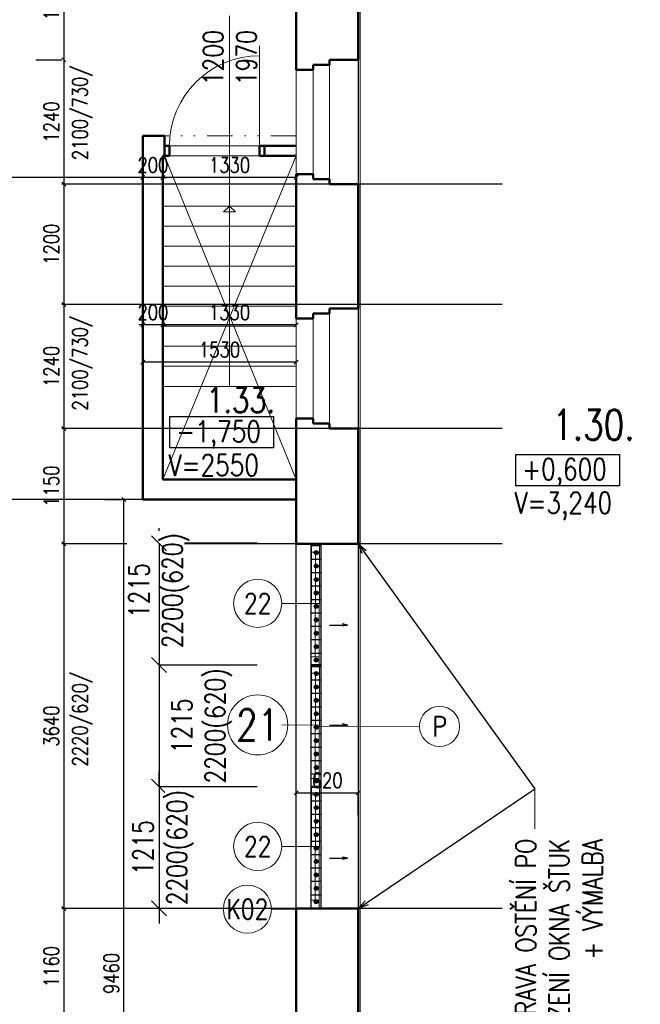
# Model space of a CAD drawing. Header units: millimetres. Extents: x -238874 to 551972, y -298952 to 658415.
# Tile 121 of 256: x 32308 to 38503, y 67302 to 77130. Entities that reach past the tile are written whole.
import ezdxf
from ezdxf.enums import TextEntityAlignment as Align

# ---------------------------------------------------------------- set-up
doc = ezdxf.new("R2010")
doc.units = ezdxf.units.MM
doc.header["$LTSCALE"] = 20
doc.linetypes.add('DIVIDE', pattern=[31.75, 12.7, -6.35, 0, -6.35, 0, -6.35])
for name, color, linetype in [('00_HEDVIKA _KRESBA', 1, 'Continuous'), ('CZ', 255, 'Continuous'), ('KOTY', 8, 'Continuous')]:
    doc.layers.add(name, color=color, linetype=linetype)
doc.layers.add('00_HEDVIKA_DEMOLICE', color=2, linetype='Continuous', lineweight=30, transparency=0.3)
for name, color, linetype, lineweight in [('00_HEDVIKA_OBRYS', 1, 'Continuous', 50), ('CKBUBLINY', 1, 'Continuous', 18), ('CKBUBLINY DEMOLICE', 4, 'Continuous', 18), ('CKBUBLINY_POPIS', 3, 'Continuous', 25), ('CKKOTY', 3, 'Continuous', 18), ('CKOKNA', 30, 'Continuous', 18), ('CKSYMBOLY', 21, 'Continuous', 25), ('CKTEXTY_MALE', 140, 'Continuous', 18), ('HEDVIKA_OKNA_PARAPET', 70, 'Continuous', 18), ('NOSNÉ', 8, 'Continuous', 50), ('PRUCHODY', 7, 'Continuous', 18)]:
    doc.layers.add(name, color=color, linetype=linetype, lineweight=lineweight)
doc.styles.add('SIMPLEX', font='SIMPLEX.shx', dxfattribs={"width": 0.8, "bigfont": 'CAD13.shx'})
doc.styles.get("Standard").update_dxf_attribs({"font": 'simplex.shx', "width": 0.8})
doc.dimstyles.new('CADKON', dxfattribs={"dimscale": 100, "dimtxt": 2, "dimasz": 1.5, "dimexe": 0, "dimexo": 2, "dimgap": 0.6, "dimtad": 1, "dimrnd": 1, "dimtxsty": 'Standard', "dimblk1": 'OBLIQUE', "dimblk2": 'OBLIQUE', "dimsah": 1, "dimcen": 2.5, "dimadec": 1, "dimazin": 2, "dimtfac": 1, "dimtix": 1, "dimtmove": 2, "dimatfit": 3, "dimldrblk": 'OPEN30', "dimfxl": 5, "dimtfill": 1, "dimtolj": 1, "dimarcsym": 0})
doc.dimstyles.new('CKA', dxfattribs={"dimtxt": 200, "dimasz": 40, "dimexe": 20, "dimexo": 0.2, "dimgap": 50, "dimtad": 1, "dimdec": 0, "dimrnd": 1, "dimzin": 0, "dimdsep": 46, "dimtxsty": 'Standard', "dimblk1": 'OBLIQUE', "dimblk2": 'OBLIQUE', "dimsah": 1, "dimcen": 0.09, "dimclrd": 253, "dimclre": 253, "dimclrt": 253, "dimadec": 0, "dimazin": 0, "dimtfac": 1, "dimtdec": 0, "dimtix": 1, "dimtmove": 2, "dimatfit": 3, "dimfxl": 1, "dimtolj": 1, "dimtzin": 0, "dimarcsym": 0})

# ---------------------------------------------------------------- blocks, each defined once
blk = doc.blocks.new('_OBLIQUE')
at = {"color": 0, "linetype": 'ByBlock'}
blk.add_line((-0.5, -0.5), (0.5, 0.5), dxfattribs=at)
blk = doc.blocks.new('*D353')
at = {"layer": 'DEFPOINTS', "color": 0, "transparency": 16777216}
for p in [(27568, 76820), (33538, 75970), (27568, 75554)]:
    blk.add_point(p, dxfattribs=at)
at = {"layer": 'KOTY', "lineweight": -2, "transparency": 16777216}
for p, q in [((27568, 76439.3), (27568, 75534)), ((33538, 75554), (27568, 75554))]:
    blk.add_line(p, q, dxfattribs=at)
at = {"layer": 'KOTY', "lineweight": -2, "transparency": 16777216, "xscale": 40, "yscale": 40, "zscale": 40, "rotation": 180}
blk.add_blockref('_OBLIQUE', (27568, 75554), dxfattribs=at)
at = {"layer": 'KOTY', "lineweight": -2, "transparency": 16777216, "xscale": 40, "yscale": 40, "zscale": 40}
blk.add_blockref('_OBLIQUE', (33538, 75554), dxfattribs=at)
at = {"layer": 'KOTY', "transparency": 16777216, "insert": (30553, 75679), "char_height": 150, "attachment_point": 5, "style": 'SIMPLEX'}
blk.add_mtext('\\A1;5970', dxfattribs=at)
blk = doc.blocks.new('*D702')
at = {"layer": 'DEFPOINTS', "color": 0, "transparency": 16777216}
for p in [(33349, 72340), (33538, 72340), (34808, 62880)]:
    blk.add_point(p, dxfattribs=at)
at = {"layer": 'KOTY', "lineweight": -2, "transparency": 16777216}
for p, q in [((33157.2, 72340), (33329, 72340)), ((33349, 62880), (33349, 72340))]:
    blk.add_line(p, q, dxfattribs=at)
at = {"layer": 'KOTY', "lineweight": -2, "transparency": 16777216, "xscale": 40, "yscale": 40, "zscale": 40}
for p, rotation in [((33349, 72340), 90), ((33349, 62880), 270)]:
    blk.add_blockref('_OBLIQUE', p, dxfattribs=dict(at, rotation=rotation))
at = {"layer": 'KOTY', "transparency": 16777216, "insert": (33224, 67610), "char_height": 150, "attachment_point": 5, "rotation": 90, "style": 'SIMPLEX'}
blk.add_mtext('\\A1;9460', dxfattribs=at)
blk = doc.blocks.new('*D703')
at = {"layer": 'DEFPOINTS', "color": 0, "transparency": 16777216}
for p in [(33538, 72340), (31560.3, 45270), (33538, 45270)]:
    blk.add_point(p, dxfattribs=at)
at = {"layer": 'KOTY', "lineweight": -2, "transparency": 16777216}
for p, q in [((31560.3, 72340), (31560.3, 45270)), ((33157.2, 45270), (31540.3, 45270))]:
    blk.add_line(p, q, dxfattribs=at)
at = {"layer": 'KOTY', "lineweight": -2, "transparency": 16777216, "xscale": 40, "yscale": 40, "zscale": 40}
for p, rotation in [((31560.3, 72340), 90), ((31560.3, 45270), 270)]:
    blk.add_blockref('_OBLIQUE', p, dxfattribs=dict(at, rotation=rotation))
at = {"layer": 'KOTY', "transparency": 16777216, "insert": (31435.3, 58805), "char_height": 150, "attachment_point": 5, "rotation": 90, "style": 'SIMPLEX'}
blk.add_mtext('\\A1;27070', dxfattribs=at)
blk = doc.blocks.new('*D932')
at = {"layer": 'DEFPOINTS', "color": 0, "transparency": 16777216}
for p in [(31978, 75970), (31560.3, 72340), (33538, 72340)]:
    blk.add_point(p, dxfattribs=at)
at = {"layer": 'KOTY', "lineweight": -2, "transparency": 16777216}
for p, q in [((31560.3, 75970), (31560.3, 72340)), ((33157.2, 72340), (31540.3, 72340))]:
    blk.add_line(p, q, dxfattribs=at)
at = {"layer": 'KOTY', "lineweight": -2, "transparency": 16777216, "xscale": 40, "yscale": 40, "zscale": 40}
for p, rotation in [((31560.3, 75970), 90), ((31560.3, 72340), 270)]:
    blk.add_blockref('_OBLIQUE', p, dxfattribs=dict(at, rotation=rotation))
at = {"layer": 'KOTY', "transparency": 16777216, "insert": (31435.3, 74155), "char_height": 150, "attachment_point": 5, "rotation": 90, "style": 'SIMPLEX'}
blk.add_mtext('\\A1;3630', dxfattribs=at)
blk = doc.blocks.new('*D933')
at = {"layer": 'DEFPOINTS', "color": 0, "transparency": 16777216}
for p in [(37504.3, 73048.6), (32749.3, 71898.6), (37504.3, 71898.6)]:
    blk.add_point(p, dxfattribs=at)
at = {"layer": 'KOTY', "lineweight": -2, "transparency": 16777216}
for p, q in [((32749.3, 73048.6), (32749.3, 71898.6)), ((37123.5, 71898.6), (32729.3, 71898.6))]:
    blk.add_line(p, q, dxfattribs=at)
at = {"layer": 'KOTY', "lineweight": -2, "transparency": 16777216, "xscale": 40, "yscale": 40, "zscale": 40}
for p, rotation in [((32749.3, 73048.6), 90), ((32749.3, 71898.6), 270)]:
    blk.add_blockref('_OBLIQUE', p, dxfattribs=dict(at, rotation=rotation))
at = {"layer": 'KOTY', "transparency": 16777216, "insert": (32624.3, 72473.6), "char_height": 150, "attachment_point": 5, "rotation": 90, "style": 'SIMPLEX'}
blk.add_mtext('\\A1;1150', dxfattribs=at)
blk = doc.blocks.new('*D935')
at = {"layer": 'DEFPOINTS', "color": 0, "transparency": 16777216}
for p in [(37504.3, 71898.6), (32749.3, 68258.6), (37504.3, 68258.6)]:
    blk.add_point(p, dxfattribs=at)
at = {"layer": 'KOTY', "lineweight": -2, "transparency": 16777216}
for p, q in [((32749.3, 71898.6), (32749.3, 68258.6)), ((37123.5, 68258.6), (32729.3, 68258.6))]:
    blk.add_line(p, q, dxfattribs=at)
at = {"layer": 'KOTY', "lineweight": -2, "transparency": 16777216, "xscale": 40, "yscale": 40, "zscale": 40}
for p, rotation in [((32749.3, 71898.6), 90), ((32749.3, 68258.6), 270)]:
    blk.add_blockref('_OBLIQUE', p, dxfattribs=dict(at, rotation=rotation))
at = {"layer": 'KOTY', "transparency": 16777216, "insert": (32624.3, 70078.6), "char_height": 150, "attachment_point": 5, "rotation": 90, "style": 'SIMPLEX'}
blk.add_mtext('\\A1;3640', dxfattribs=at)
blk = doc.blocks.new('*D936')
at = {"layer": 'DEFPOINTS', "color": 0, "transparency": 16777216}
for p in [(37504.3, 68258.6), (32749.3, 67098.6), (37504.3, 67098.6)]:
    blk.add_point(p, dxfattribs=at)
at = {"layer": 'KOTY', "lineweight": -2, "transparency": 16777216}
for p, q in [((32749.3, 68258.6), (32749.3, 67098.6)), ((37123.5, 67098.6), (32729.3, 67098.6))]:
    blk.add_line(p, q, dxfattribs=at)
at = {"layer": 'KOTY', "lineweight": -2, "transparency": 16777216, "xscale": 40, "yscale": 40, "zscale": 40}
for p, rotation in [((32749.3, 68258.6), 90), ((32749.3, 67098.6), 270)]:
    blk.add_blockref('_OBLIQUE', p, dxfattribs=dict(at, rotation=rotation))
at = {"layer": 'KOTY', "transparency": 16777216, "insert": (32624.3, 67678.6), "char_height": 150, "attachment_point": 5, "rotation": 90, "style": 'SIMPLEX'}
blk.add_mtext('\\A1;1160', dxfattribs=at)
blk = doc.blocks.new('*D937')
at = {"layer": 'DEFPOINTS', "color": 0, "transparency": 16777216}
for p in [(33538, 74900.1), (35068, 74900.1), (33538, 73711.1)]:
    blk.add_point(p, dxfattribs=at)
at = {"layer": 'KOTY', "lineweight": -2, "transparency": 16777216}
for p, q in [((33538, 74519.3), (33538, 73691.1)), ((35068, 73711.1), (33538, 73711.1))]:
    blk.add_line(p, q, dxfattribs=at)
at = {"layer": 'KOTY', "lineweight": -2, "transparency": 16777216, "xscale": 40, "yscale": 40, "zscale": 40, "rotation": 180}
blk.add_blockref('_OBLIQUE', (33538, 73711.1), dxfattribs=at)
at = {"layer": 'KOTY', "lineweight": -2, "transparency": 16777216, "xscale": 40, "yscale": 40, "zscale": 40}
blk.add_blockref('_OBLIQUE', (35068, 73711.1), dxfattribs=at)
at = {"layer": 'KOTY', "transparency": 16777216, "insert": (34303, 73836.1), "char_height": 150, "attachment_point": 5, "style": 'SIMPLEX'}
blk.add_mtext('\\A1;1530', dxfattribs=at)
blk = doc.blocks.new('*D938')
at = {"layer": 'DEFPOINTS', "color": 0, "transparency": 16777216}
for p in [(33538, 74900.1), (33738, 74900.1), (33538, 74084.7)]:
    blk.add_point(p, dxfattribs=at)
at = {"layer": 'KOTY', "lineweight": -2, "transparency": 16777216}
for p, q in [((33538, 74519.3), (33538, 74064.7)), ((33538, 74084.7), (33498, 74084.7)), ((33738, 74084.7), (33538, 74084.7)), ((33738, 74084.7), (33778, 74084.7))]:
    blk.add_line(p, q, dxfattribs=at)
at = {"layer": 'KOTY', "lineweight": -2, "transparency": 16777216, "xscale": 40, "yscale": 40, "zscale": 40}
blk.add_blockref('_OBLIQUE', (33538, 74084.7), dxfattribs=at)
at = {"layer": 'KOTY', "lineweight": -2, "transparency": 16777216, "xscale": 40, "yscale": 40, "zscale": 40, "rotation": 180}
blk.add_blockref('_OBLIQUE', (33738, 74084.7), dxfattribs=at)
at = {"layer": 'KOTY', "transparency": 16777216, "insert": (33638, 74209.7), "char_height": 150, "attachment_point": 5, "style": 'SIMPLEX'}
blk.add_mtext('\\A1;200', dxfattribs=at)
blk = doc.blocks.new('*D939')
at = {"layer": 'DEFPOINTS', "color": 0, "transparency": 16777216}
for p in [(33738, 74900.1), (35068, 74900.1), (33738, 74084.7)]:
    blk.add_point(p, dxfattribs=at)
at = {"layer": 'KOTY', "lineweight": -2, "transparency": 16777216}
for p, q in [((33738, 74519.3), (33738, 74064.7)), ((35068, 74084.7), (33738, 74084.7))]:
    blk.add_line(p, q, dxfattribs=at)
at = {"layer": 'KOTY', "lineweight": -2, "transparency": 16777216, "xscale": 40, "yscale": 40, "zscale": 40, "rotation": 180}
blk.add_blockref('_OBLIQUE', (33738, 74084.7), dxfattribs=at)
at = {"layer": 'KOTY', "lineweight": -2, "transparency": 16777216, "xscale": 40, "yscale": 40, "zscale": 40}
blk.add_blockref('_OBLIQUE', (35068, 74084.7), dxfattribs=at)
at = {"layer": 'KOTY', "transparency": 16777216, "insert": (34403, 74209.7), "char_height": 150, "attachment_point": 5, "style": 'SIMPLEX'}
blk.add_mtext('\\A1;1330', dxfattribs=at)
blk = doc.blocks.new('*D940')
at = {"layer": 'DEFPOINTS', "color": 0, "transparency": 16777216}
for p in [(37504.3, 76728.6), (32749.3, 75488.6), (37504.3, 75488.6)]:
    blk.add_point(p, dxfattribs=at)
at = {"layer": 'KOTY', "lineweight": -2, "transparency": 16777216}
for p, q in [((32749.3, 76728.6), (32749.3, 75488.6)), ((37123.5, 75488.6), (32729.3, 75488.6))]:
    blk.add_line(p, q, dxfattribs=at)
at = {"layer": 'KOTY', "lineweight": -2, "transparency": 16777216, "xscale": 40, "yscale": 40, "zscale": 40}
for p, rotation in [((32749.3, 76728.6), 90), ((32749.3, 75488.6), 270)]:
    blk.add_blockref('_OBLIQUE', p, dxfattribs=dict(at, rotation=rotation))
at = {"layer": 'KOTY', "transparency": 16777216, "insert": (32624.3, 76108.6), "char_height": 150, "attachment_point": 5, "rotation": 90, "style": 'SIMPLEX'}
blk.add_mtext('\\A1;1240', dxfattribs=at)
blk = doc.blocks.new('*D941')
at = {"layer": 'DEFPOINTS', "color": 0, "transparency": 16777216}
for p in [(37504.3, 75488.6), (32749.3, 74288.6), (37504.3, 74288.6)]:
    blk.add_point(p, dxfattribs=at)
at = {"layer": 'KOTY', "lineweight": -2, "transparency": 16777216}
for p, q in [((32749.3, 75488.6), (32749.3, 74288.6)), ((37123.5, 74288.6), (32729.3, 74288.6))]:
    blk.add_line(p, q, dxfattribs=at)
at = {"layer": 'KOTY', "lineweight": -2, "transparency": 16777216, "xscale": 40, "yscale": 40, "zscale": 40}
for p, rotation in [((32749.3, 75488.6), 90), ((32749.3, 74288.6), 270)]:
    blk.add_blockref('_OBLIQUE', p, dxfattribs=dict(at, rotation=rotation))
at = {"layer": 'KOTY', "transparency": 16777216, "insert": (32624.3, 74888.6), "char_height": 150, "attachment_point": 5, "rotation": 90, "style": 'SIMPLEX'}
blk.add_mtext('\\A1;1200', dxfattribs=at)
blk = doc.blocks.new('*D942')
at = {"layer": 'DEFPOINTS', "color": 0, "transparency": 16777216}
for p in [(37504.3, 74288.6), (32749.3, 73048.6), (37504.3, 73048.6)]:
    blk.add_point(p, dxfattribs=at)
at = {"layer": 'KOTY', "lineweight": -2, "transparency": 16777216}
for p, q in [((32749.3, 74288.6), (32749.3, 73048.6)), ((37123.5, 73048.6), (32729.3, 73048.6))]:
    blk.add_line(p, q, dxfattribs=at)
at = {"layer": 'KOTY', "lineweight": -2, "transparency": 16777216, "xscale": 40, "yscale": 40, "zscale": 40}
for p, rotation in [((32749.3, 74288.6), 90), ((32749.3, 73048.6), 270)]:
    blk.add_blockref('_OBLIQUE', p, dxfattribs=dict(at, rotation=rotation))
at = {"layer": 'KOTY', "transparency": 16777216, "insert": (32624.3, 73668.6), "char_height": 150, "attachment_point": 5, "rotation": 90, "style": 'SIMPLEX'}
blk.add_mtext('\\A1;1240', dxfattribs=at)
blk = doc.blocks.new('*D943')
at = {"layer": 'DEFPOINTS', "color": 0, "transparency": 16777216}
for p in [(33538, 75970), (33538, 75554), (33738, 75270)]:
    blk.add_point(p, dxfattribs=at)
at = {"layer": 'KOTY', "lineweight": -2, "transparency": 16777216}
for p, q in [((33538, 75589.3), (33538, 75534)), ((33538, 75554), (33498, 75554)), ((33738, 75554), (33538, 75554)), ((33738, 75554), (33778, 75554))]:
    blk.add_line(p, q, dxfattribs=at)
at = {"layer": 'KOTY', "lineweight": -2, "transparency": 16777216, "xscale": 40, "yscale": 40, "zscale": 40}
blk.add_blockref('_OBLIQUE', (33538, 75554), dxfattribs=at)
at = {"layer": 'KOTY', "lineweight": -2, "transparency": 16777216, "xscale": 40, "yscale": 40, "zscale": 40, "rotation": 180}
blk.add_blockref('_OBLIQUE', (33738, 75554), dxfattribs=at)
at = {"layer": 'KOTY', "transparency": 16777216, "insert": (33638, 75679), "char_height": 150, "attachment_point": 5, "style": 'SIMPLEX'}
blk.add_mtext('\\A1;200', dxfattribs=at)
blk = doc.blocks.new('*D944')
at = {"layer": 'DEFPOINTS', "color": 0, "transparency": 16777216}
for p in [(33738, 75554), (33738, 75270), (35068, 75270)]:
    blk.add_point(p, dxfattribs=at)
at = {"layer": 'KOTY', "lineweight": -2, "transparency": 16777216}
for p, q in [((33738, 75650.8), (33738, 75574)), ((35068, 75554), (33738, 75554))]:
    blk.add_line(p, q, dxfattribs=at)
at = {"layer": 'KOTY', "lineweight": -2, "transparency": 16777216, "xscale": 40, "yscale": 40, "zscale": 40, "rotation": 180}
blk.add_blockref('_OBLIQUE', (33738, 75554), dxfattribs=at)
at = {"layer": 'KOTY', "lineweight": -2, "transparency": 16777216, "xscale": 40, "yscale": 40, "zscale": 40}
blk.add_blockref('_OBLIQUE', (35068, 75554), dxfattribs=at)
at = {"layer": 'KOTY', "transparency": 16777216, "insert": (34403, 75679), "char_height": 150, "attachment_point": 5, "style": 'SIMPLEX'}
blk.add_mtext('\\A1;1330', dxfattribs=at)
blk = doc.blocks.new('*D946')
at = {"layer": 'DEFPOINTS', "color": 0, "transparency": 16777216}
for p in [(32849.3, 77928.6), (32749.3, 76728.6), (32849.3, 76728.6)]:
    blk.add_point(p, dxfattribs=at)
at = {"layer": 'KOTY', "lineweight": -2, "transparency": 16777216}
for p, q in [((32749.3, 77928.6), (32749.3, 76728.6)), ((32468.5, 76728.6), (32729.3, 76728.6))]:
    blk.add_line(p, q, dxfattribs=at)
at = {"layer": 'KOTY', "lineweight": -2, "transparency": 16777216, "xscale": 40, "yscale": 40, "zscale": 40}
for p, rotation in [((32749.3, 77928.6), 90), ((32749.3, 76728.6), 270)]:
    blk.add_blockref('_OBLIQUE', p, dxfattribs=dict(at, rotation=rotation))
at = {"layer": 'KOTY', "transparency": 16777216, "insert": (32624.3, 77328.6), "char_height": 150, "attachment_point": 5, "rotation": 90, "style": 'SIMPLEX'}
blk.add_mtext('\\A1;1200', dxfattribs=at)
blk = doc.blocks.new('*D3409')
at = {"layer": 'DEFPOINTS', "color": 0, "transparency": 16777216}
for p in [(35688, 69569.7), (35068, 69411.2), (35688, 69411.2)]:
    blk.add_point(p, dxfattribs=at)
at = {"layer": 'KOTY', "lineweight": -2, "transparency": 16777216}
for p, q in [((35068, 69411.2), (35688, 69411.2)), ((35688, 69188.9), (35688, 69391.2))]:
    blk.add_line(p, q, dxfattribs=at)
at = {"layer": 'KOTY', "lineweight": -2, "transparency": 16777216, "xscale": 40, "yscale": 40, "zscale": 40, "rotation": 180}
blk.add_blockref('_OBLIQUE', (35068, 69411.2), dxfattribs=at)
at = {"layer": 'KOTY', "lineweight": -2, "transparency": 16777216, "xscale": 40, "yscale": 40, "zscale": 40}
blk.add_blockref('_OBLIQUE', (35688, 69411.2), dxfattribs=at)
at = {"layer": 'KOTY', "transparency": 16777216, "insert": (35378, 69536.2), "char_height": 150, "attachment_point": 5, "style": 'SIMPLEX'}
blk.add_mtext('\\A1;620', dxfattribs=at)
blk = doc.blocks.new('*D3407')
at = {"layer": 'CKKOTY', "color": 0, "lineweight": -2, "transparency": 16777216}
for p, q in [((34679.1, 70688.6), (33698.8, 70688.6)), ((33698.8, 70688.6), (33698.8, 69473.6)), ((34679.1, 69473.6), (33698.8, 69473.6))]:
    blk.add_line(p, q, dxfattribs=at)
at = {"layer": 'DEFPOINTS', "color": 0, "transparency": 16777216}
for p in [(34879.1, 70688.6), (33698.8, 69473.6), (34879.1, 69473.6)]:
    blk.add_point(p, dxfattribs=at)
at = {"layer": 'CKKOTY', "color": 0, "lineweight": -2, "transparency": 16777216, "xscale": 150, "yscale": 150, "zscale": 150}
for p, rotation in [((33698.8, 70688.6), 90), ((33698.8, 69473.6), 270)]:
    blk.add_blockref('_OBLIQUE', p, dxfattribs=dict(at, rotation=rotation))
at = {"layer": 'CKKOTY', "color": 0, "transparency": 16777216, "insert": (34126.1, 70081.1), "char_height": 200, "attachment_point": 5, "rotation": 90, "bg_fill": 3, "box_fill_scale": 1.1, "bg_fill_color": 256, "bg_fill_true_color": 13158600, "bg_fill_transparency": 0}
blk.add_mtext('\\A1;1215\\P2200(620)', dxfattribs=at)
blk = doc.blocks.new('_Open30')
at = {"color": 0, "lineweight": -2}
for p, q in [((-1, 0.268), (0, 0)), ((0, 0), (-1, -0.268)), ((0, 0), (-1, 0))]:
    blk.add_line(p, q, dxfattribs=at)
blk = doc.blocks.new('*D3408')
at = {"layer": 'CKKOTY', "color": 0, "lineweight": -2, "transparency": 16777216}
for p, q in [((33698.8, 69473.6), (33698.8, 69623.6)), ((34679.1, 69473.6), (33698.8, 69473.6)), ((33698.8, 69473.6), (33698.8, 68258.6)), ((34077.4, 68258.6), (33698.8, 68258.6)), ((33698.8, 68258.6), (33698.8, 68108.6))]:
    blk.add_line(p, q, dxfattribs=at)
at = {"layer": 'DEFPOINTS', "color": 0, "transparency": 16777216}
for p in [(34879.1, 69473.6), (33698.8, 68258.6), (34277.4, 68258.6)]:
    blk.add_point(p, dxfattribs=at)
at = {"layer": 'CKKOTY', "color": 0, "lineweight": -2, "transparency": 16777216, "xscale": 150, "yscale": 150, "zscale": 150}
for p, rotation in [((33698.8, 69473.6), 270), ((33698.8, 68258.6), 90)]:
    blk.add_blockref('_OBLIQUE', p, dxfattribs=dict(at, rotation=rotation))
at = {"layer": 'CKKOTY', "color": 0, "transparency": 16777216, "char_height": 200, "attachment_point": 5, "rotation": 90, "bg_fill": 3, "box_fill_scale": 1.1, "bg_fill_color": 256, "bg_fill_true_color": 13158600, "bg_fill_transparency": 0}
for s, insert in [('\\A1;2200(620)', (33911.2, 68866.1)), ('\\A1;1215', (33538.8, 68866.1))]:
    blk.add_mtext(s, dxfattribs=dict(at, insert=insert))
blk = doc.blocks.new('*D3410')
at = {"layer": 'CKKOTY', "color": 0, "lineweight": -2, "transparency": 16777216}
for p, q in [((33698.8, 71903.6), (33698.8, 72053.6)), ((34679.1, 71903.6), (33698.8, 71903.6)), ((34679.1, 70688.6), (33698.8, 70688.6)), ((33698.8, 70688.6), (33698.8, 70538.6))]:
    blk.add_line(p, q, dxfattribs=at)
at = {"layer": 'DEFPOINTS', "color": 0, "transparency": 16777216}
for p in [(34879.1, 71903.6), (33698.8, 70688.6), (34879.1, 70688.6)]:
    blk.add_point(p, dxfattribs=at)
at = {"layer": 'CKKOTY', "color": 0, "lineweight": -2, "transparency": 16777216, "xscale": 150, "yscale": 150, "zscale": 150, "rotation": 90}
blk.add_blockref('_OBLIQUE', (33698.8, 70688.6), dxfattribs=at)
at = {"layer": 'CKKOTY', "color": 0, "transparency": 16777216, "insert": (33698.8, 71431.1), "char_height": 200, "attachment_point": 5, "rotation": 90, "bg_fill": 3, "box_fill_scale": 1.1, "bg_fill_color": 256, "bg_fill_true_color": 13158600, "bg_fill_transparency": 0}
blk.add_mtext('\\A1;1215\\P2200(620)', dxfattribs=at)
at = {"layer": 'CKKOTY', "color": 0, "lineweight": -2, "transparency": 16777216}
blk.add_line((33698.8, 71903.6), (33698.8, 70688.6), dxfattribs=at)
at = {"layer": 'CKKOTY', "color": 0, "lineweight": -2, "transparency": 16777216, "xscale": 150, "yscale": 150, "zscale": 150, "rotation": 270}
blk.add_blockref('_OBLIQUE', (33698.8, 71903.6), dxfattribs=at)
blk = doc.blocks.new('*U3302')
at = {"color": 0, "linetype": 'ByBlock', "lineweight": -2}
for p, q in [((-225, 0), (-80, 0)), ((225, 0), (103, 30)), ((225, 0), (103, -30)), ((-80, 0), (27, 0)), ((27, 0), (225, 0))]:
    blk.add_line(p, q, dxfattribs=at)
at = {"color": 0, "linetype": 'Continuous', "lineweight": -2, "flags": 8}
blk.add_attdef('SPÁD', text='', height=100, dxfattribs=at).set_placement((0, 40), align=Align.CENTER)
blk = doc.blocks.new('CK_BUBBLE_1_0_0')
at = {"color": 0, "linetype": 'ByBlock', "lineweight": -2}
blk.add_circle((0, 0), 1, dxfattribs=at)

msp = doc.modelspace()

# ---------------------------------------------------------------- hatches: boundary and pattern name
at = {"layer": '00_HEDVIKA_DEMOLICE'}
for points in [[(35287.962, 71809.555, 1), (35247.962, 71809.555, 1)], [(35287.962, 71675.555, 1), (35247.962, 71675.555, 1)], [(35287.962, 71541.555, 1), (35247.962, 71541.555, 1)], [(35287.962, 71407.555, 1), (35247.962, 71407.555, 1)], [(35287.962, 71273.555, 1), (35247.962, 71273.555, 1)], [(35287.962, 71139.555, 1), (35247.962, 71139.555, 1)], [(35287.962, 71005.555, 1), (35247.962, 71005.555, 1)], [(35287.962, 70871.555, 1), (35247.962, 70871.555, 1)], [(35287.962, 70737.555, 1), (35247.962, 70737.555, 1)], [(35287.962, 70603.555, 1), (35247.962, 70603.555, 1)], [(35287.962, 70469.555, 1), (35247.962, 70469.555, 1)], [(35287.962, 70335.555, 1), (35247.962, 70335.555, 1)], [(35287.962, 70201.555, 1), (35247.962, 70201.555, 1)], [(35287.962, 70067.555, 1), (35247.962, 70067.555, 1)], [(35287.962, 69933.555, 1), (35247.962, 69933.555, 1)], [(35287.962, 69799.555, 1), (35247.962, 69799.555, 1)], [(35287.962, 69665.555, 1), (35247.962, 69665.555, 1)], [(35287.962, 69531.555, 1), (35247.962, 69531.555, 1)], [(35287.962, 69397.555, 1), (35247.962, 69397.555, 1)], [(35287.962, 69263.555, 1), (35247.962, 69263.555, 1)], [(35287.962, 69129.555, 1), (35247.962, 69129.555, 1)], [(35287.962, 68995.555, 1), (35247.962, 68995.555, 1)], [(35287.962, 68861.555, 1), (35247.962, 68861.555, 1)], [(35287.962, 68727.555, 1), (35247.962, 68727.555, 1)], [(35287.962, 68593.555, 1), (35247.962, 68593.555, 1)], [(35287.962, 68459.555, 1), (35247.962, 68459.555, 1)], [(35287.962, 68325.555, 1), (35247.962, 68325.555, 1)]]:
    msp.add_hatch(color=256, dxfattribs=at).paths.add_polyline_path(points)

# ---------------------------------------------------------------- linework, layer by layer
at = {"layer": '00_HEDVIKA _KRESBA'}
for p, q in [((35687.962, 84310.047), (35687.962, 62580.047)), ((35067.962, 68258.555), (35067.962, 71898.555))]:
    msp.add_line(p, q, dxfattribs=at)
at = {"layer": '00_HEDVIKA_DEMOLICE'}
for p, q in [((35217.962, 68258.555), (35217.962, 71898.555)), ((35317.962, 71876.555), (35217.962, 71876.555)), ((35317.962, 68258.555), (35317.962, 71898.555)), ((35317.962, 71742.555), (35217.962, 71742.555)), ((35317.962, 71608.555), (35217.962, 71608.555)), ((35317.962, 71474.555), (35217.962, 71474.555)), ((35217.962, 69598.555), (35217.962, 71458.555)), ((35317.962, 68258.555), (35317.962, 71458.555)), ((35317.962, 71340.555), (35217.962, 71340.555)), ((35317.962, 71206.555), (35217.962, 71206.555)), ((35317.962, 71072.555), (35217.962, 71072.555)), ((35217.962, 69732.555), (35217.962, 71072.555)), ((35317.962, 69732.555), (35317.962, 71072.555)), ((35317.962, 70938.555), (35217.962, 70938.555)), ((35317.962, 69598.555), (35317.962, 70938.555)), ((35317.962, 70804.555), (35217.962, 70804.555)), ((35317.962, 70670.555), (35217.962, 70670.555)), ((35317.962, 70536.555), (35217.962, 70536.555)), ((35317.962, 70402.555), (35217.962, 70402.555)), ((35317.962, 70268.555), (35217.962, 70268.555)), ((35317.962, 70134.555), (35217.962, 70134.555)), ((35317.962, 70000.555), (35217.962, 70000.555)), ((35317.962, 69866.555), (35217.962, 69866.555)), ((35317.962, 69732.555), (35217.962, 69732.555)), ((35317.962, 69598.555), (35217.962, 69598.555)), ((35217.962, 68258.555), (35217.962, 69598.555)), ((35317.962, 68258.555), (35317.962, 69598.555)), ((35317.962, 69464.555), (35217.962, 69464.555)), ((35317.962, 69330.555), (35217.962, 69330.555)), ((35317.962, 69196.555), (35217.962, 69196.555)), ((35317.962, 69062.555), (35217.962, 69062.555)), ((35317.962, 68928.555), (35217.962, 68928.555)), ((35317.962, 68794.555), (35217.962, 68794.555)), ((35317.962, 68660.555), (35217.962, 68660.555)), ((35317.962, 68526.555), (35217.962, 68526.555)), ((35317.962, 68392.555), (35217.962, 68392.555))]:
    msp.add_line(p, q, dxfattribs=at)
for centre in [(35267.962, 71809.555), (35267.962, 71675.555), (35267.962, 71541.555), (35267.962, 71407.555), (35267.962, 71273.555), (35267.962, 71139.555), (35267.962, 71005.555), (35267.962, 70871.555), (35267.962, 70737.555), (35267.962, 70603.555), (35267.962, 70469.555), (35267.962, 70335.555), (35267.962, 70201.555), (35267.962, 70067.555), (35267.962, 69933.555), (35267.962, 69799.555), (35267.962, 69665.555), (35267.962, 69531.555), (35267.962, 69397.555), (35267.962, 69263.555), (35267.962, 69129.555), (35267.962, 68995.555), (35267.962, 68861.555), (35267.962, 68727.555), (35267.962, 68593.555), (35267.962, 68459.555), (35267.962, 68325.555)]:
    msp.add_circle(centre, 20, dxfattribs=at)
at = {"layer": '00_HEDVIKA_OBRYS'}
for p, q in [((35217.962, 71898.555), (35687.962, 71898.555)), ((35217.962, 68258.555), (35687.962, 68258.555))]:
    msp.add_line(p, q, dxfattribs=at)
at = {"layer": 'CKBUBLINY DEMOLICE'}
msp.add_line((36299.321, 70076.012), (35299.324, 70078.604), dxfattribs=at)
at = {"layer": 'CKOKNA'}
for p, q in [((35220.899, 71816.548), (35220.899, 71898.548)), ((35300.899, 71816.548), (35300.899, 71898.548)), ((35217.962, 70770.555), (35221.295, 71816.548)), ((35220.899, 71816.548), (35300.899, 71816.548)), ((35257.962, 70770.555), (35260.686, 71816.548)), ((35297.962, 70770.555), (35300.686, 71816.548)), ((35217.962, 70770.555), (35297.962, 70770.555)), ((35217.962, 70770.555), (35217.962, 70688.555)), ((35297.962, 70770.555), (35297.962, 70688.555)), ((35220.899, 70606.548), (35220.899, 70688.548)), ((35300.899, 70606.548), (35300.899, 70688.548)), ((35217.962, 69555.555), (35221.295, 70606.548)), ((35220.899, 70606.548), (35300.899, 70606.548)), ((35257.962, 69555.555), (35260.686, 70606.548)), ((35297.962, 69555.555), (35300.686, 70606.548)), ((35217.962, 69555.555), (35297.962, 69555.555)), ((35217.962, 69555.555), (35217.962, 69473.555)), ((35297.962, 69555.555), (35297.962, 69473.555)), ((35217.962, 68340.555), (35221.295, 69391.548)), ((35220.899, 69391.548), (35220.899, 69473.548)), ((35220.899, 69391.548), (35300.899, 69391.548)), ((35257.962, 68340.555), (35260.686, 69391.548)), ((35297.962, 68340.555), (35300.686, 69391.548)), ((35300.899, 69391.548), (35300.899, 69473.548)), ((35217.962, 68340.555), (35297.962, 68340.555)), ((35217.962, 68340.555), (35217.962, 68258.555)), ((35297.962, 68340.555), (35297.962, 68258.555))]:
    msp.add_line(p, q, dxfattribs=at)
at = {"layer": 'CKTEXTY_MALE'}
msp.add_line((37448.756, 69453.179), (37448.756, 69053.179), dxfattribs=at)
at = {"layer": 'CZ', "color": 7}
for points in [[(33807.712, 73167.898), (34841.195, 73167.898), (34841.195, 72855.428), (33807.712, 72855.428)], [(37260.683, 72790.577), (38294.166, 72790.577), (38294.166, 72478.106), (37260.683, 72478.106)]]:
    msp.add_lwpolyline(points, close=True, dxfattribs=at)
at = {"layer": 'HEDVIKA_OKNA_PARAPET'}
msp.add_line((35687.962, 68258.555), (35687.962, 71898.555), dxfattribs=at)
at = {"layer": 'KOTY'}
msp.add_line((33537.962, 72340.047), (31769.127, 72340.047), dxfattribs=at)
at = {"layer": 'NOSNÉ'}
for p, q in [((35067.962, 78030.047), (35067.962, 76628.555)), ((35687.962, 77930.047), (35687.962, 76728.555)), ((35235.962, 76678.555), (35401.962, 76678.555)), ((35235.962, 76678.555), (35401.962, 76678.555)), ((35235.962, 76628.555), (35235.962, 76678.555)), ((35235.962, 76678.555), (35235.962, 76628.555)), ((35235.962, 76678.555), (35401.962, 76678.555)), ((35235.962, 76678.555), (35401.962, 76678.555)), ((35401.962, 76728.555), (35687.962, 76728.555)), ((35401.962, 76728.555), (35687.962, 76728.555)), ((35401.962, 76728.555), (35687.962, 76728.555)), ((35401.962, 76728.555), (35401.962, 76678.555)), ((35067.962, 76628.555), (35235.962, 76628.555)), ((35067.962, 76628.555), (35235.962, 76628.555)), ((35067.962, 76628.555), (35235.962, 76628.555)), ((35067.962, 76628.555), (35235.962, 76628.555)), ((33537.962, 75970.047), (33537.962, 72340.047)), ((33752.962, 75970.047), (33537.962, 75970.047)), ((33752.962, 75870.047), (33752.962, 75970.047)), ((33802.962, 75870.047), (33752.962, 75870.047)), ((33752.962, 75770.047), (33752.962, 75870.047)), ((33752.962, 75870.047), (33752.962, 75770.047)), ((33802.962, 75870.047), (33802.962, 75770.047)), ((33802.962, 75870.047), (33802.962, 75770.047)), ((34702.962, 75870.047), (34702.962, 75770.047)), ((34752.962, 75870.047), (34702.962, 75870.047)), ((34752.962, 75870.047), (35067.962, 75870.047)), ((34752.962, 75870.047), (34752.962, 75770.047)), ((33737.962, 75770.047), (33737.962, 72540.047)), ((33752.962, 75770.047), (33737.962, 75770.047)), ((33802.962, 75770.047), (33752.962, 75770.047)), ((34702.962, 75770.047), (34767.962, 75770.047)), ((35067.962, 75770.047), (34702.962, 75770.047)), ((35067.962, 75588.555), (35235.962, 75588.555)), ((35067.962, 75588.555), (35235.962, 75588.555)), ((35067.962, 74148.555), (35067.962, 75588.555)), ((35235.962, 75538.555), (35235.962, 75588.555)), ((35235.962, 75588.555), (35235.962, 75538.555)), ((35235.962, 75538.555), (35401.962, 75538.555)), ((35235.962, 75538.555), (35401.962, 75538.555)), ((35401.962, 75488.555), (35401.962, 75538.555)), ((35401.962, 75488.555), (35687.962, 75488.555)), ((35687.962, 75488.555), (35687.962, 74248.555)), ((35401.962, 74248.555), (35687.962, 74248.555)), ((35401.962, 74248.555), (35687.962, 74248.555)), ((35401.962, 74198.555), (35401.962, 74248.555)), ((35067.962, 74148.555), (35235.962, 74148.555)), ((35067.962, 74148.555), (35235.962, 74148.555)), ((35235.962, 74198.555), (35401.962, 74198.555)), ((35235.962, 74148.555), (35235.962, 74198.555)), ((35235.962, 74198.555), (35401.962, 74198.555)), ((35067.962, 71898.555), (35067.962, 73148.555)), ((35067.962, 73148.555), (35235.962, 73148.555)), ((35235.962, 73148.555), (35235.962, 73098.555)), ((35235.962, 73098.555), (35401.962, 73098.555)), ((35401.962, 73098.555), (35401.962, 73048.555)), ((35401.962, 73048.555), (35687.962, 73048.555)), ((35687.962, 73048.555), (35687.962, 71898.555)), ((35067.962, 72540.047), (33737.962, 72540.047)), ((35067.962, 72340.047), (33537.962, 72340.047)), ((35687.962, 71898.555), (35067.962, 71898.555)), ((35687.962, 71898.555), (35067.962, 71898.555)), ((35317.962, 71898.555), (35217.962, 71898.555)), ((35317.962, 70688.555), (35217.962, 70688.555)), ((35317.962, 69473.555), (35217.962, 69473.555)), ((35687.962, 68258.555), (35067.962, 68258.555)), ((35067.962, 68258.555), (35067.962, 67098.555)), ((35687.962, 68258.555), (35067.962, 68258.555)), ((35687.962, 68258.555), (35067.962, 68258.555)), ((35687.962, 68258.555), (35687.962, 67098.555))]:
    msp.add_line(p, q, dxfattribs=at)
at = {"layer": 'PRUCHODY'}
for p, q in [((35707.962, 84290.047), (35707.962, 62660.047)), ((34402.962, 77170.047), (34402.962, 74854.905)), ((34702.962, 76870.047), (34702.962, 75870.047)), ((35235.962, 75538.555), (35235.962, 76678.555)), ((35401.962, 75488.555), (35401.962, 76728.555)), ((35067.962, 75768.555), (35067.962, 76628.555)), ((34702.962, 75870.047), (33802.962, 75870.047)), ((33737.962, 72540.047), (35067.962, 75770.047)), ((33752.962, 75770.047), (35067.962, 72540.047)), ((33802.962, 75770.047), (34702.962, 75770.047)), ((35067.962, 75768.555), (35067.962, 75628.555)), ((35067.962, 75588.555), (35067.962, 75668.555)), ((35067.962, 75588.555), (35235.962, 75588.555)), ((35235.962, 75538.555), (35401.962, 75538.555)), ((35401.962, 75488.555), (35687.962, 75488.555)), ((35067.962, 75270.047), (33737.962, 75270.047)), ((34402.962, 75270.047), (34343.611, 75211.31)), ((34343.611, 75211.31), (34402.962, 75211.31)), ((34402.962, 73470.047), (34402.962, 75270.047)), ((34402.962, 75270.047), (34462.314, 75211.31)), ((34462.314, 75211.31), (34402.962, 75211.31)), ((35067.962, 75070.047), (33737.962, 75070.047)), ((35067.962, 74870.047), (33737.962, 74870.047)), ((35067.962, 74670.047), (33737.962, 74670.047)), ((35067.962, 74470.047), (33737.962, 74470.047)), ((35067.962, 74270.047), (33737.962, 74270.047)), ((35401.962, 73048.555), (35401.962, 74248.555)), ((35067.962, 73148.555), (35067.962, 74148.555)), ((35235.962, 73098.555), (35235.962, 74198.555)), ((35067.962, 74070.047), (33737.962, 74070.047)), ((35067.962, 73870.047), (33737.962, 73870.047)), ((35067.962, 73670.047), (33737.962, 73670.047)), ((35067.962, 73670.047), (33737.962, 73670.047)), ((35067.962, 73470.047), (33737.962, 73470.047)), ((35067.962, 68258.555), (35067.962, 71898.555)), ((35687.962, 71898.555), (35067.962, 71898.555))]:
    msp.add_line(p, q, dxfattribs=at)
at = {"layer": 'PRUCHODY', "linetype": 'DIVIDE'}
msp.add_line((35067.962, 75970.047), (33752.962, 75970.047), dxfattribs=at)
at = {"layer": 'PRUCHODY'}
msp.add_arc((34702.962, 75870.047), 900, 90, 180, dxfattribs=at)

# ---------------------------------------------------------------- block references
at = {"layer": 'CKBUBLINY DEMOLICE'}
ref = msp.add_blockref('CK_BUBBLE_1_0_0', (36499.32, 70075.493), dxfattribs=dict(at, xscale=200, yscale=200, zscale=200))
ref.add_attrib('NUM1', 'P', dxfattribs={"height": 200, "width": 0.8, "flags": 8}).set_placement((36499.32, 70075.493), align=Align.MIDDLE_CENTER)
at = {"layer": 'CKSYMBOLY', "xscale": -0.4, "yscale": 0.4, "zscale": 0.4, "rotation": 180}
for p in [(35490.371, 71087.066), (35490.371, 70088.441), (35490.371, 68759.024)]:
    msp.add_blockref('*U3302', p, dxfattribs=at)

# ---------------------------------------------------------------- texts
at = {"layer": 'CKTEXTY_MALE', "insert": (37259.667, 68955.027), "char_height": 200, "width": 2530.01668, "attachment_point": 3, "rotation": 90}
msp.add_mtext('ÚPRAVA OSTĚNÍ PO OSAZENÍ OKNA ŠTUK + VÝMALBA', dxfattribs=at)
at = {"layer": 'CZ', "color": 7, "insert": (34138.48, 76476.528), "char_height": 200, "width": 921.6, "attachment_point": 1, "rotation": 90}
msp.add_mtext('1200\\P1970', dxfattribs=at)
at = {"layer": 'CZ', "color": 7, "attachment_point": 1}
for s, insert, char_height, width in [('1.33.', (34171.043, 73458.412), 250, 971.4), ('-1,750', (33870.601, 73126.695), 212.5, 1666.9), ('V=2550', (33792.614, 72789.662), 212.5, 3214.53), ('+0,600', (37323.572, 72749.373), 212.5, 1666.9), ('V=3,240', (37245.585, 72412.34), 212.5, 3214.5)]:
    msp.add_mtext(s, dxfattribs=dict(at, insert=insert, char_height=char_height, width=width))
at = {"layer": 'CZ', "color": 6, "linetype": 'Continuous', "lineweight": 30, "insert": (37624.014, 73235.837), "char_height": 300, "width": 1830.1, "attachment_point": 1}
msp.add_mtext('1.30.', dxfattribs=at)
at = {"layer": 'KOTY', "char_height": 150, "width": 955.5, "attachment_point": 1, "rotation": 90}
for s, insert in [('2100/730/', (32834.519, 75727.916)), ('2100/730/', (32834.519, 73228.24)), ('2220/620/', (32834.519, 69674.779))]:
    msp.add_mtext(s, dxfattribs=dict(at, insert=insert))

# ---------------------------------------------------------------- dimensions: what is measured, and where the dimension line sits
at = {"layer": 'KOTY'}
for base, p1, p2, angle, text, picture, middle in [((32749.28, 76728.555), (32849.28, 77928.555), (32849.28, 76728.555), 90, '1200', '*D946', (32624.28, 77328.555)), ((32749.28, 75488.555), (37504.284, 76728.555), (37504.284, 75488.555), 90, '1240', '*D940', (32624.28, 76108.555)), ((31560.292, 72340.047), (31977.962, 75970.047), (33537.962, 72340.047), 90, '3630', '*D932', (31435.292, 74155.047)), ((32749.28, 74288.555), (37504.284, 75488.555), (37504.284, 74288.555), 90, '1200', '*D941', (32624.28, 74888.555)), ((33537.962, 74084.685), (33737.962, 74900.075), (33537.962, 74900.075), 180, '200', '*D938', (33637.962, 74209.685)), ((33537.962, 73711.134), (35067.962, 74900.075), (33537.962, 74900.075), 180, '1530', '*D937', (34302.962, 73836.134)), ((33737.962, 74084.685), (35067.962, 74900.075), (33737.962, 74900.075), 180, '1330', '*D939', (34402.962, 74209.685)), ((32749.28, 73048.555), (37504.284, 74288.555), (37504.284, 73048.555), 90, '1240', '*D942', (32624.28, 73668.555)), ((32749.28, 71898.555), (37504.284, 73048.555), (37504.284, 71898.555), 90, '1150', '*D933', (32624.28, 72473.555)), ((31560.292, 45270.047), (33537.962, 72340.047), (33537.962, 45270.047), 90, '27070', '*D703', (31435.292, 58805.047)), ((33349.049, 72340.047), (34807.962, 62880.047), (33537.962, 72340.047), 90, '9460', '*D702', (33224.049, 67610.047)), ((32749.28, 68258.555), (37504.284, 71898.555), (37504.284, 68258.555), 90, '3640', '*D935', (32624.28, 70078.555)), ((32749.28, 67098.555), (37504.284, 68258.555), (37504.284, 67098.555), 90, '1160', '*D936', (32624.28, 67678.555))]:
    dim = msp.add_linear_dim(base=base, p1=p1, p2=p2, angle=angle, text=text, dimstyle='CKA', override={"dimtxt": 150, "dimexo": 380.774374, "dimtxsty": 'SIMPLEX', "dimse1": 1, "dimclrd": 256, "dimclre": 256, "dimclrt": 256}, dxfattribs=at)
    dim.commit()
    dim.dimension.update_dxf_attribs({"geometry": picture, "text_midpoint": middle})
for base, p1, p2, text, picture, middle in [((27567.962, 75554.047), (33537.962, 75970.047), (27567.962, 76820.047), '5970', '*D353', (30552.962, 75679.047)), ((33537.962, 75554.047), (33737.962, 75270.047), (33537.962, 75970.047), '200', '*D943', (33637.962, 75679.047)), ((33737.962, 75554.047), (35067.962, 75270.047), (33737.962, 75270.047), '1330', '*D944', (34402.962, 75679.047))]:
    dim = msp.add_linear_dim(base=base, p1=p1, p2=p2, text=text, dimstyle='CKA', override={"dimtxt": 150, "dimexo": 380.774374, "dimtxsty": 'SIMPLEX', "dimse1": 1, "dimclrd": 256, "dimclre": 256, "dimclrt": 256}, dxfattribs=at)
    dim.commit()
    dim.dimension.update_dxf_attribs({"geometry": picture, "text_midpoint": middle})
dim = msp.add_linear_dim(base=(35687.962, 69411.204), p1=(35067.962, 69411.204), p2=(35687.962, 69569.693), dimstyle='CKA', override={"dimtxt": 150, "dimexo": 380.774374, "dimtxsty": 'SIMPLEX', "dimse1": 1, "dimclrd": 256, "dimclre": 256, "dimclrt": 256}, dxfattribs=at)
dim.commit()
dim.dimension.update_dxf_attribs({"geometry": '*D3409', "text_midpoint": (35377.962, 69536.204)})

# ---------------------------------------------------------------- leaders
at = {"layer": 'CKTEXTY_MALE'}
for points in [[(35687.962, 71898.555), (37448.756, 69453.179)], [(35687.962, 68258.555), (37448.756, 69453.179)]]:
    msp.add_leader(points, dimstyle='CADKON', override={"dimscale": 1, "dimasz": 100, "dimtih": 0, "dimtoh": 0, "dimrnd": 0, "dimclrd": 0, "dimtix": 0, "dimtofl": 0, "dimldrblk": 'Open30'}, dxfattribs=at)

# ---------------------------------------------------------------- next in the draw order: dimensions: what is measured, and where the dimension line sits
at = {"layer": 'CKKOTY'}
dim = msp.add_linear_dim(base=(33698.79, 69473.555), p1=(34879.064, 70688.555), p2=(34879.064, 69473.555), angle=90, text='<>\\X2200(620)', dimstyle='CADKON', dxfattribs=at)
dim.commit()
dim.dimension.update_dxf_attribs({"geometry": '*D3407', "text_midpoint": (34126.09, 70081.055), "dimtype": 160})

# ---------------------------------------------------------------- next in the draw order: linework, layer by layer
at = {"layer": 'CKBUBLINY'}
msp.add_line((35299.241, 70088.827), (34923.649, 70090.422), dxfattribs=at)

# ---------------------------------------------------------------- next in the draw order: block references
ref = msp.add_blockref('CK_BUBBLE_1_0_0', (34683.649, 70090.422), dxfattribs=dict(at, xscale=300, yscale=300, zscale=300))
ref.add_attrib('NUM1', '21', dxfattribs={"layer": 'CKBUBLINY_POPIS', "height": 312.5, "width": 0.8, "flags": 8}).set_placement((34683.649, 70090.422), align=Align.MIDDLE_CENTER)

# ---------------------------------------------------------------- next in the draw order: dimensions: what is measured, and where the dimension line sits
at = {"layer": 'CKKOTY'}
dim = msp.add_linear_dim(base=(33698.79, 70688.555), p1=(34879.064, 71903.555), p2=(34879.064, 70688.555), angle=90, text='<>\\X2200(620)', dimstyle='CADKON', dxfattribs=at)
dim.commit()
dim.dimension.update_dxf_attribs({"geometry": '*D3410', "text_midpoint": (33698.79, 71431.106), "dimtype": 160})
dim = msp.add_linear_dim(base=(33698.79, 68258.555), p1=(34879.064, 69473.555), p2=(34277.403, 68258.555), angle=90, text='<>\\X2200(620)', dimstyle='CADKON', override={"dimtmove": 2}, dxfattribs=at)
dim.commit()
dim.dimension.update_dxf_attribs({"geometry": '*D3408', "text_midpoint": (33698.79, 68866.055)})

# ---------------------------------------------------------------- next in the draw order: linework, layer by layer
at = {"layer": 'CKBUBLINY'}
for p, q in [((35299.241, 71301.827), (34923.649, 71303.422)), ((35299.241, 68875.827), (34923.649, 68877.422)), ((35067.962, 68250.928), (34821.441, 68252.596))]:
    msp.add_line(p, q, dxfattribs=at)

# ---------------------------------------------------------------- next in the draw order: block references
ref = msp.add_blockref('CK_BUBBLE_1_0_0', (34683.649, 71303.422, 90), dxfattribs=dict(at, xscale=240, yscale=240, zscale=240))
ref.add_attrib('NUM1', '22', dxfattribs={"layer": 'CKBUBLINY_POPIS', "height": 200, "width": 0.8, "flags": 8}).set_placement((34683.649, 71303.422, 90), align=Align.MIDDLE_CENTER)
ref = msp.add_blockref('CK_BUBBLE_1_0_0', (34683.649, 68877.422, 90), dxfattribs=dict(at, xscale=240, yscale=240, zscale=240))
ref.add_attrib('NUM1', '22', dxfattribs={"layer": 'CKBUBLINY_POPIS', "height": 200, "width": 0.8, "flags": 8}).set_placement((34683.649, 68877.422, 90), align=Align.MIDDLE_CENTER)
ref = msp.add_blockref('CK_BUBBLE_1_0_0', (34581.444, 68251.527), dxfattribs=dict(at, xscale=240, yscale=240, zscale=240))
ref.add_attrib('NUM1', 'K02', dxfattribs={"layer": 'CKBUBLINY_POPIS', "height": 200, "width": 0.8, "flags": 8}).set_placement((34581.444, 68251.527), align=Align.MIDDLE_CENTER)

doc.saveas('drawing.dxf')
